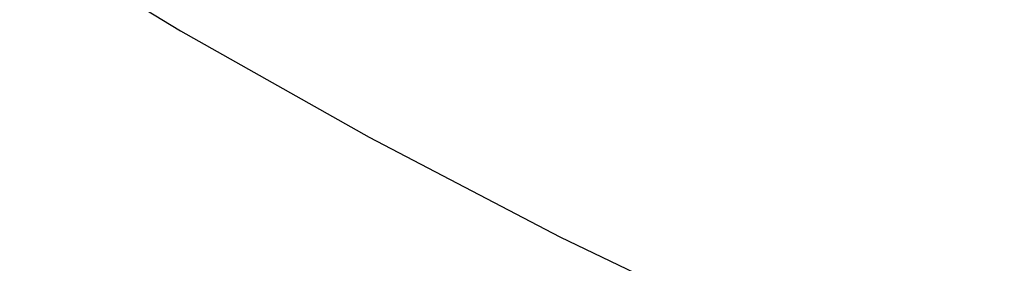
# Paper-space layout '_Trimétrica' of a CAD drawing. Header units: millimetres. Extents: x -779 to 439, y -976 to 228.
# Tile 70 of 186: x -399 to -362, y -693 to -683. Entities that reach past the tile are written whole.
import ezdxf

# ---------------------------------------------------------------- set-up
doc = ezdxf.new("R2010")
doc.units = ezdxf.units.MM

psp = doc.layouts.new('_Trimétrica')

# ---------------------------------------------------------------- linework, layer by layer
at = {"color": 7, "linetype": 'Continuous', "lineweight": 25, "flags": 128}
psp.add_lwpolyline([(-440.446, -648.366), (-434.14, -654.099), (-427.67, -659.623), (-421.045, -664.928), (-414.277, -670.005), (-407.378, -674.846), (-400.359, -679.443), (-393.232, -683.788), (-386.009, -687.873), (-378.702, -691.691), (-371.324, -695.237), (-363.886, -698.503), (-356.403, -701.486), (-348.885, -704.179), (-341.346, -706.578), (-333.799, -708.679), (-326.256, -710.479), (-318.73, -711.974), (-311.233, -713.162)], dxfattribs=at)
at = {"color": 7, "linetype": 'Continuous', "lineweight": 25}
psp.add_open_spline([(-471.768, -569.565), (-471.18, -570.713), (-469.489, -574.01), (-466.509, -579.395), (-462.758, -585.682), (-458.774, -591.865), (-454.569, -597.936), (-450.15, -603.882), (-445.525, -609.694), (-440.701, -615.36), (-435.689, -620.872), (-430.497, -626.218), (-425.133, -631.39), (-419.608, -636.379), (-413.932, -641.174), (-408.113, -645.768), (-402.164, -650.153), (-396.094, -654.32), (-389.913, -658.261), (-383.634, -661.97), (-377.266, -665.439), (-370.822, -668.663), (-364.312, -671.634), (-357.749, -674.347), (-351.144, -676.797), (-344.509, -678.98), (-337.856, -680.889), (-331.196, -682.523), (-324.544, -683.877), (-317.91, -684.948), (-311.307, -685.734), (-304.747, -686.234), (-298.243, -686.446), (-291.807, -686.369), (-285.452, -686.004), (-279.189, -685.351), (-273.031, -684.413), (-266.989, -683.189), (-261.075, -681.685), (-255.3, -679.902), (-249.675, -677.845), (-244.21, -675.518), (-238.916, -672.925), (-233.799, -670.076), (-228.881, -666.961), (-224.918, -664.202), (-222.675, -662.392), (-221.932, -661.792)], degree=3, knots=[0, 0, 0, 0, 0.012178, 0.03497, 0.057762, 0.080554, 0.103345, 0.126136, 0.148927, 0.171718, 0.194508, 0.217299, 0.240091, 0.262884, 0.285678, 0.308474, 0.331271, 0.354071, 0.376872, 0.399676, 0.422482, 0.44529, 0.468099, 0.490909, 0.513719, 0.536527, 0.559333, 0.582135, 0.604931, 0.627718, 0.650494, 0.673256, 0.696001, 0.718726, 0.741427, 0.764102, 0.786746, 0.809357, 0.831933, 0.854471, 0.876971, 0.899433, 0.921857, 0.944246, 0.966602, 0.988931, 1, 1, 1, 1], dxfattribs=at)

doc.saveas('drawing.dxf')
